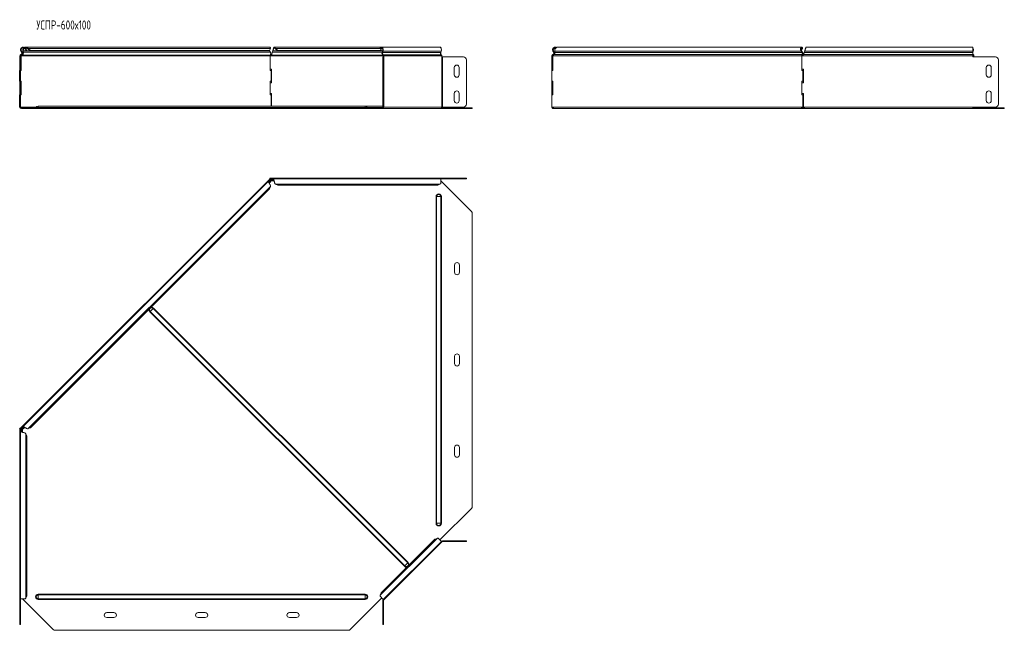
# Model space of a CAD drawing. Header units: millimetres. Extents: x -202 to 1415, y -6882 to 292.
# Tile 1 of 9: x -202 to 1415, y -6882 to -5879. Entities that reach past the tile are written whole.
import ezdxf

# ---------------------------------------------------------------- set-up
doc = ezdxf.new("R2010")
doc.units = ezdxf.units.MM
doc.styles.add('SLDTEXTSTYLE3', font='TXT', dxfattribs={"width": 0.7, "bigfont": 'bigfont'})

msp = doc.modelspace()

# ---------------------------------------------------------------- linework, layer by layer
at = {"color": 7, "linetype": 'Continuous', "lineweight": 0}
for p, q in [((-199.6, -5930.6), (-198.8, -5930.2)), ((-198.4, -5933), (-197.5, -5932.5)), ((208.6, -5930.2), (-195.9, -5930.2)), ((210.1, -5932.5), (-195.6, -5932.5)), ((210.1, -5926.4), (-187.5, -5926.4)), ((393.7, -5932.5), (213.1, -5932.5)), ((394.6, -5930.2), (214, -5930.2)), ((390.5, -5926.4), (218.8, -5926.4)), ((394.6, -5926.9), (391.1, -5926.9)), ((394.3, -5933), (393.7, -5932.5)), ((489.8, -5933), (394.3, -5933)), ((395.2, -5930.6), (394.6, -5930.2)), ((490.7, -5930.6), (395.2, -5930.6)), ((490, -5932.5), (489.9, -5932.5)), ((677.2, -5930.6), (1081.7, -5930.6)), ((677.5, -5933), (1083.2, -5933)), ((1081.5, -5926.9), (1083.3, -5926.9)), ((1086.9, -5933), (1363.7, -5933)), ((1087.7, -5930.6), (1363.7, -5930.6)), ((1363.7, -5930.2), (1363.8, -5930.2)), ((1364.4, -5930.6), (1363.8, -5930.2)), ((-201.2, -5938.1), (-200.2, -5938.1)), ((-200.2, -5945.1), (-201.2, -5945.1)), ((-199.8, -5936.3), (-199.6, -5937.3)), ((209.7, -5938.1), (-199, -5938.1)), ((209.7, -5937.3), (-198.2, -5937.3)), ((395.5, -5938.1), (211, -5938.1)), ((394.7, -5937.3), (211.5, -5937.3)), ((395.8, -5945.1), (394.8, -5945.1)), ((395.4, -5936.6), (395.2, -5937.5)), ((490.8, -5936.6), (395.4, -5936.6)), ((396.3, -5938.3), (395.6, -5938.3)), ((491.7, -5938.3), (396.3, -5938.3)), ((396.3, -6022.5), (396.3, -5940.1)), ((491.7, -6022.5), (491.7, -5940.1)), ((492.8, -6022.5), (492.8, -5940.1)), ((674, -5938.1), (1082.7, -5938.1)), ((675.4, -5936.3), (1083.3, -5936.3)), ((1084.7, -5938.1), (1363.7, -5938.1)), ((1085.3, -5936.3), (1363.7, -5936.3)), ((1363.7, -5937.5), (1364.4, -5937.5)), ((1363.7, -5938.3), (1364.8, -5938.3)), ((1364.6, -5936.6), (1364.4, -5937.5)), ((1365.5, -5938.3), (1364.8, -5938.3)), ((-201.2, -6017.5), (-200.2, -6017.5)), ((-174.1, -6022.5), (-199.8, -6022.5)), ((-198.7, -6025), (-198.7, -6024)), ((-171.2, -6023.4), (-174.6, -6023.4)), ((-171.2, -6023.4), (-171.2, -6021)), ((-171.2, -6024), (-171.2, -6023.4)), ((-171.2, -6023.4), (365.8, -6023.4)), ((-146.8, -6025), (-146.8, -6024)), ((-143.2, -6024), (-143.2, -6025)), ((337.9, -6025), (337.9, -6024)), ((341.4, -6024), (341.4, -6025)), ((365.8, -6023.4), (365.8, -6021)), ((365.8, -6024), (365.8, -6023.4)), ((365.8, -6023.4), (369.3, -6023.4)), ((369.3, -6023.4), (395.4, -6023.4)), ((394.5, -6025), (394.5, -6024)), ((394.8, -6017.5), (395.8, -6017.5)), ((491.7, -6022.5), (396.3, -6022.5)), ((540.2, -6025), (540.2, -6024)), ((673.3, -6022.5), (1083.5, -6022.5)), ((1083, -6023.4), (1086.7, -6023.4)), ((1085.7, -6022.5), (1363.7, -6022.5)), ((1363.9, -6023.4), (1363.7, -6023.4)), ((1414, -6025), (1414, -6024)), ((209.5, -6142.4), (207.7, -6144.2)), ((214.1, -6140.9), (211.5, -6140.9)), ((215.9, -6143.3), (213.1, -6143.3)), ((215.2, -6142), (214, -6142)), ((527.2, -6140.6), (527.2, -6139.6)), ((210.1, -6153.3), (-187.5, -6550.9)), ((208.6, -6144.9), (207.7, -6145.7)), ((210.1, -6145.2), (208.1, -6147.1)), ((488.7, -6149.1), (218.8, -6149.1)), ((483.2, -6169.6), (482.3, -6169.6)), ((482.3, -6169.6), (482.3, -6706.6)), ((490.1, -6169.6), (483.2, -6169.6)), ((483.2, -6169.6), (483.2, -6706.6)), ((490.1, -6169.6), (490.1, -6706.6)), ((491, -6169.6), (490.1, -6169.6)), ((491, -6169.6), (491, -6706.6)), ((12.8, -6358.4), (17.7, -6353.6)), ((17.7, -6353.6), (18.3, -6352.9)), ((17.7, -6353.6), (435.8, -6771.7)), ((18.3, -6352.9), (436.5, -6771.1)), ((12.2, -6359.1), (12.8, -6358.4)), ((12.2, -6359.1), (430.3, -6777.2)), ((12.8, -6358.4), (431, -6776.6)), ((-196.5, -6548.5), (-198.4, -6550.3)), ((-195, -6548.5), (-195.9, -6549.3)), ((-199.8, -6552.3), (-199.8, -6554.9)), ((-198.8, -6554.7), (-198.8, -6555.9)), ((-197.5, -6553.9), (-197.5, -6556.6)), ((-193.7, -6548.9), (-195.6, -6550.8)), ((-191.7, -6559.6), (-191.7, -6829.4)), ((483.2, -6706.6), (482.3, -6706.6)), ((490.1, -6706.6), (483.2, -6706.6)), ((491, -6706.6), (490.1, -6706.6)), ((484.1, -6731.3), (390.5, -6824.9)), ((492.8, -6736.6), (492.8, -6735.6)), ((527.2, -6736.6), (527.2, -6735.6)), ((431, -6776.6), (435.8, -6771.7)), ((435.8, -6771.7), (436.5, -6771.1)), ((430.3, -6777.2), (431, -6776.6)), ((-171.2, -6824), (-171.2, -6823.1)), ((-171.2, -6823.1), (365.8, -6823.1)), ((365.8, -6824), (365.8, -6823.1)), ((-171.2, -6830.9), (-171.2, -6824)), ((-171.2, -6824), (365.8, -6824)), ((-171.2, -6830.9), (365.8, -6830.9)), ((-171.2, -6831.8), (-171.2, -6830.9)), ((-171.2, -6831.8), (365.8, -6831.8)), ((365.8, -6830.9), (365.8, -6824)), ((365.8, -6831.8), (365.8, -6830.9)), ((395.8, -6833.6), (394.8, -6833.6)), ((-201.2, -6867.9), (-200.2, -6867.9)), ((394.8, -6867.9), (395.8, -6867.9))]:
    msp.add_line(p, q, dxfattribs=at)
at = {"color": 7, "linetype": 'Continuous', "lineweight": 15}
for p, q in [((-199.6, -5930.6), (-198.4, -5933)), ((-198.8, -5930.2), (-197.5, -5932.5)), ((-196.5, -5930.6), (-195.9, -5930.2)), ((-196.2, -5933), (-196.5, -5930.6)), ((-196.2, -5933), (-195.6, -5932.5)), ((-195.6, -5932.5), (-195.9, -5930.2)), ((-193.3, -5926), (-192.6, -5925.2)), ((-192.6, -5926.9), (-191.7, -5926.4)), ((-192.6, -5926.9), (-190.8, -5930.1)), ((208.9, -5924), (-191.9, -5924)), ((-191.7, -5926.4), (-190, -5929.7)), ((-190, -5929.7), (-190.8, -5930.1)), ((-189.5, -5926), (-189, -5925.2)), ((-188.1, -5926.9), (-187.5, -5926.4)), ((-188.1, -5926.9), (-184.2, -5930.1)), ((-187.5, -5926.4), (-183.6, -5929.7)), ((-183.6, -5929.7), (-184.2, -5930.1)), ((208.1, -5930.1), (-184.2, -5930.1)), ((208.7, -5929.7), (-183.6, -5929.7)), ((208.1, -5930.1), (208.7, -5929.7)), ((208.4, -5929.9), (208.6, -5930.2)), ((208.6, -5930.2), (210.1, -5932.5)), ((208.7, -5929.7), (210.1, -5926.4)), ((212.7, -5934.1), (212.7, -5934.1)), ((213.1, -5932.5), (214, -5930.2)), ((392.4, -5924), (216.6, -5924)), ((217.5, -5926), (217.5, -5925.2)), ((218.8, -5926.4), (222.5, -5929.7)), ((218.8, -5926.9), (218.8, -5926.4)), ((218.8, -5926.9), (222.5, -5930.1)), ((391.9, -5929.7), (222.5, -5929.7)), ((222.5, -5929.7), (222.5, -5930.1)), ((392.5, -5930.1), (222.5, -5930.1)), ((390.7, -5926), (390.2, -5925.2)), ((391.1, -5926.9), (390.5, -5926.4)), ((391.9, -5929.7), (390.5, -5926.4)), ((392.5, -5930.1), (391.1, -5926.9)), ((392.5, -5930.1), (391.9, -5929.7)), ((487.8, -5924), (392.4, -5924)), ((394.6, -5930.1), (392.5, -5930.1)), ((394.6, -5930.2), (393.7, -5932.5)), ((395.2, -5930.6), (394.3, -5933)), ((490, -5924), (487.8, -5924)), ((489.8, -5933), (490.7, -5930.6)), ((490, -5925.2), (490, -5924)), ((490, -5932.5), (490, -5935.8)), ((490, -5932.5), (490, -5932.5)), ((674.1, -5930.6), (675, -5930.2)), ((675.4, -5933), (674.1, -5930.6)), ((676.3, -5932.5), (675, -5930.2)), ((675.4, -5933), (676.3, -5932.5)), ((677.2, -5930.6), (677.5, -5933)), ((1082.7, -5924), (681.9, -5924)), ((1081.7, -5930.6), (1082.3, -5930.2)), ((1083.2, -5933), (1081.7, -5930.6)), ((1083.3, -5926.9), (1082.1, -5929.7)), ((1082.5, -5929.7), (1082.2, -5929.9)), ((1083.8, -5932.5), (1082.3, -5930.2)), ((1083.9, -5926.4), (1082.5, -5929.7)), ((1083.2, -5933), (1083.8, -5932.5)), ((1083.3, -5926.9), (1083.9, -5926.4)), ((1083.7, -5926), (1084.2, -5925.2)), ((1086.4, -5934.1), (1086.4, -5934.1)), ((1087.7, -5930.2), (1086.9, -5932.5)), ((1087.7, -5930.6), (1086.9, -5933)), ((1086.9, -5933), (1086.9, -5932.5)), ((1087.7, -5930.6), (1087.7, -5930.2)), ((1363.7, -5924), (1090.3, -5924)), ((1363.7, -5930.6), (1363.7, -5924)), ((1363.8, -5930.2), (1363.7, -5930.3)), ((1363.7, -5930.6), (1363.7, -5933)), ((1364.4, -5930.6), (1363.7, -5932.5)), ((1363.7, -5936.3), (1363.7, -5933)), ((-201.2, -5938.1), (-201.2, -5940.1)), ((-201.2, -5940.1), (-200.2, -5940.1)), ((-201.2, -5945.1), (-201.2, -5940.1)), ((-201.2, -6017.5), (-201.2, -5945.1)), ((-200.2, -5938.1), (-200.2, -5940.1)), ((-200.2, -5940.1), (-200.2, -5945.1)), ((-200.2, -6017.5), (-200.2, -5945.1)), ((-199, -5938.1), (-199.7, -5938.1)), ((-199.7, -5962.5), (-199.7, -5938.1)), ((-199, -5962.5), (-199, -5938.1)), ((-198.2, -5937.3), (-198.3, -5936.6)), ((209.7, -5938.1), (209.7, -5962.5)), ((211, -5938.1), (209.7, -5938.1)), ((211.5, -5937.3), (211.5, -5936.3)), ((394.8, -5940.1), (395.8, -5940.1)), ((394.8, -5945.1), (394.8, -5940.1)), ((394.8, -5945.1), (394.8, -6017.5)), ((395.6, -5938.3), (395.6, -5940.1)), ((395.8, -5940.1), (395.8, -5945.1)), ((396.3, -5940.1), (395.8, -5940.1)), ((395.8, -5945.1), (395.8, -6017.5)), ((396.3, -5938.3), (396.3, -5940.1)), ((491.7, -5940.1), (491.7, -5938.3)), ((492.8, -5940.1), (491.7, -5940.1)), ((492.8, -5940.1), (527.2, -5940.1)), ((532.2, -5945.1), (532.2, -6017.5)), ((532.2, -5945.1), (532.2, -6017.5)), ((672.6, -5938.1), (673.6, -5938.1)), ((672.6, -5938.1), (672.6, -5960)), ((673.6, -5938.1), (673.6, -5960)), ((674.2, -5937.3), (673.9, -5936.3)), ((674, -5938.1), (674, -5962.5)), ((1082.7, -5962.5), (1082.7, -5938.1)), ((1083.4, -5938.1), (1082.7, -5938.1)), ((1083, -5960), (1083, -5938.1)), ((1083, -5938.1), (1084.7, -5938.1)), ((1083.5, -5937.3), (1083.3, -5936.3)), ((1363.7, -5938.1), (1363.7, -5936.3)), ((1363.7, -5938.1), (1363.7, -5940.1)), ((1400.9, -5940.1), (1363.7, -5940.1)), ((1364.8, -5938.3), (1364.8, -5940.1)), ((1365.5, -5938.3), (1365.5, -5940.1)), ((1405.9, -6017.5), (1405.9, -5945.1)), ((-201.6, -5962.5), (-201.6, -5980)), ((-201.6, -5962.5), (-201.2, -5962.5)), ((-200.2, -5962.5), (-199, -5962.5)), ((212, -5960), (209.7, -5960)), ((209.7, -5962.5), (211.5, -5962.5)), ((211.5, -5980), (211.5, -5962.5)), ((212, -5982.5), (212, -5960)), ((512.2, -5969.5), (512.2, -5957.5)), ((520.2, -5957.5), (520.2, -5969.5)), ((672.2, -5980), (672.2, -5962.5)), ((674, -5962.5), (672.2, -5962.5)), ((672.6, -5960), (673.6, -5960)), ((672.6, -5962.5), (672.6, -5960)), ((673.6, -5962.5), (673.6, -5960)), ((1084.6, -5962.5), (1082.7, -5962.5)), ((1083, -5960), (1085.7, -5960)), ((1083.4, -5962.5), (1083.4, -5960)), ((1084.6, -5962.5), (1084.6, -5980)), ((1084.6, -5962.5), (1085.3, -5962.5)), ((1085.3, -5962.5), (1085.3, -5980)), ((1085.7, -5960), (1085.7, -5982.5)), ((1385.9, -5969.5), (1385.9, -5957.5)), ((1393.9, -5957.5), (1393.9, -5969.5)), ((-201.6, -5980), (-201.2, -5980)), ((-199, -5980), (-200.2, -5980)), ((-199.7, -6002.5), (-199.7, -5980)), ((-199, -6002.5), (-199, -5980)), ((211.5, -5980), (209.7, -5980)), ((209.7, -5980), (209.7, -6002.5)), ((209.7, -5982.5), (212, -5982.5)), ((672.2, -5980), (674, -5980)), ((672.6, -5982.5), (672.6, -5980)), ((672.6, -5982.5), (673.6, -5982.5)), ((672.6, -5982.5), (672.6, -6000)), ((673.6, -5982.5), (673.6, -5980)), ((673.6, -5982.5), (673.6, -6000)), ((674, -5980), (674, -6002.5)), ((1082.7, -5980), (1084.6, -5980)), ((1082.7, -6002.5), (1082.7, -5980)), ((1083, -6000), (1083, -5982.5)), ((1085.7, -5982.5), (1083, -5982.5)), ((1083.4, -5982.5), (1083.4, -5980)), ((1084.6, -5980), (1085.3, -5980)), ((-201.6, -6002.5), (-201.6, -6022.5)), ((-201.6, -6002.5), (-201.2, -6002.5)), ((-200.2, -6002.5), (-199, -6002.5)), ((212, -6000), (209.7, -6000)), ((209.7, -6002.5), (211.5, -6002.5)), ((211.5, -6021), (211.5, -6002.5)), ((212, -6021), (212, -6000)), ((512.2, -6012), (512.2, -6000)), ((520.2, -6000), (520.2, -6012)), ((672.2, -6022.5), (672.2, -6002.5)), ((674, -6002.5), (672.2, -6002.5)), ((672.6, -6000), (673.6, -6000)), ((672.6, -6002.5), (672.6, -6000)), ((673.6, -6002.5), (673.6, -6000)), ((1084.6, -6002.5), (1082.7, -6002.5)), ((1083, -6000), (1085.7, -6000)), ((1083.4, -6002.5), (1083.4, -6000)), ((1084.6, -6002.5), (1084.6, -6022.5)), ((1084.6, -6002.5), (1085.3, -6002.5)), ((1085.3, -6002.5), (1085.3, -6022.5)), ((1085.7, -6000), (1085.7, -6022.5)), ((1385.9, -6012), (1385.9, -6000)), ((1393.9, -6000), (1393.9, -6012)), ((-201.6, -6022.5), (-201.2, -6022.5)), ((-201.2, -6022.5), (-201.2, -6017.5)), ((-200.2, -6022.5), (-201.2, -6022.5)), ((-200.2, -6017.5), (-200.2, -6022.5)), ((-200.2, -6022.5), (-200.1, -6022.5)), ((-197, -6024), (-198.7, -6024)), ((-197, -6025), (-198.7, -6025)), ((-197, -6024), (-197, -6025)), ((-146.8, -6024), (-197, -6024)), ((-146.8, -6025), (-197, -6025)), ((365.8, -6021), (-171.2, -6021)), ((-146.8, -6024), (-143.2, -6024)), ((-143.2, -6025), (-146.8, -6025)), ((-143.2, -6024), (337.9, -6024)), ((-143.2, -6025), (337.9, -6025)), ((337.9, -6024), (341.4, -6024)), ((341.4, -6025), (337.9, -6025)), ((393.1, -6024), (341.4, -6024)), ((393.1, -6025), (341.4, -6025)), ((394.8, -6021), (365.8, -6021)), ((393.1, -6024), (393.1, -6025)), ((394.5, -6024), (393.1, -6024)), ((394.5, -6025), (393.1, -6025)), ((394.5, -6025), (490, -6025)), ((394.8, -6022.5), (394.8, -6017.5)), ((395.8, -6022.5), (394.8, -6022.5)), ((395.8, -6017.5), (395.8, -6022.5)), ((395.8, -6022.5), (396.3, -6022.5)), ((540.2, -6025), (490, -6025)), ((540.2, -6024), (491.4, -6024)), ((491.7, -6022.5), (492.8, -6022.5)), ((527.2, -6022.5), (492.8, -6022.5)), ((540.2, -6024), (541.7, -6024)), ((541.7, -6025), (540.2, -6025)), ((541.7, -6024), (541.7, -6025)), ((673, -6022.5), (672.2, -6022.5)), ((673.6, -6022.6), (672.6, -6022.7)), ((675.1, -6025), (675.1, -6024)), ((676.6, -6025), (675.1, -6025)), ((676.6, -6025), (1083.7, -6025)), ((1084.2, -6022.5), (1083.5, -6022.5)), ((1083.7, -6024), (1083.7, -6025)), ((1087.2, -6024), (1083.7, -6024)), ((1087.4, -6025), (1083.7, -6025)), ((1084.6, -6022.5), (1083.8, -6022.5)), ((1084.6, -6022.5), (1085.3, -6022.5)), ((1085.7, -6021), (1085.3, -6021)), ((1085.7, -6022.5), (1085.7, -6022.7)), ((1087.4, -6025), (1087.4, -6024.5)), ((1087.4, -6025), (1363.7, -6025)), ((1363.7, -6022.5), (1400.9, -6022.5)), ((1363.7, -6025), (1363.7, -6022.5)), ((1363.9, -6023.4), (1363.7, -6023)), ((1414, -6024), (1363.7, -6024)), ((1414, -6025), (1363.7, -6025)), ((1414, -6024), (1415.4, -6024)), ((1415.4, -6025), (1414, -6025)), ((1415.4, -6024), (1415.4, -6025)), ((209, -6141), (-199.7, -6549.7)), ((207.1, -6144.3), (-196.5, -6547.9)), ((207.9, -6144.2), (208.6, -6144.9)), ((207.9, -6144.2), (209.4, -6144.5)), ((209, -6141), (209.4, -6140.6)), ((209, -6141), (209.7, -6141.8)), ((209.3, -6139.6), (209.3, -6140.6)), ((211, -6139.6), (209.3, -6139.6)), ((211, -6140.6), (209.3, -6140.6)), ((209.4, -6144.5), (210.1, -6145.2)), ((209.5, -6142.4), (209.7, -6142.6)), ((209.7, -6141.8), (210.8, -6140.6)), ((210.4, -6139.6), (210.8, -6139.2)), ((210.8, -6139.2), (211.2, -6139.6)), ((211, -6139.6), (211, -6140.6)), ((490, -6139.6), (211, -6139.6)), ((211.5, -6141.2), (211.5, -6140.9)), ((212.7, -6143.7), (216, -6143.7)), ((213.1, -6142.4), (214, -6141.1)), ((213.1, -6143.3), (214, -6142)), ((213.1, -6142.4), (213.1, -6143.3)), ((214, -6141.1), (214, -6142)), ((490, -6140.6), (214.6, -6140.6)), ((490, -6140.6), (490, -6139.6)), ((490, -6139.6), (527.2, -6139.6)), ((490, -6148.2), (490, -6140.6)), ((490, -6140.6), (527.2, -6140.6)), ((490, -6143.8), (540.2, -6194)), ((527.2, -6139.6), (532.2, -6139.6)), ((532.2, -6140.6), (527.2, -6140.6)), ((532.2, -6139.6), (532.2, -6140.6)), ((208.7, -6157.1), (-183.6, -6549.5)), ((208.3, -6147.5), (210.6, -6145.1)), ((208.6, -6144.9), (210.1, -6145.2)), ((208.7, -6157.1), (210.1, -6153.3)), ((218.8, -6149.1), (222.5, -6150.8)), ((485, -6150.8), (222.5, -6150.8)), ((485, -6150.8), (488.7, -6149.1)), ((541.7, -6678.7), (541.7, -6197.5)), ((512.7, -6294.1), (512.7, -6282.1)), ((520.7, -6282.1), (520.7, -6294.1)), ((512.7, -6444.1), (512.7, -6432.1)), ((520.7, -6432.1), (520.7, -6444.1)), ((-196.5, -6548.7), (-195.9, -6549.3)), ((-196.2, -6550.2), (-196.5, -6548.7)), ((-201.6, -6551.6), (-201.2, -6551.2)), ((-201.6, -6551.6), (-201.2, -6552)), ((-201.2, -6550), (-201.2, -6551.7)), ((-201.2, -6550), (-200.2, -6550)), ((-201.2, -6551.7), (-201.2, -6830.7)), ((-201.2, -6551.7), (-200.2, -6551.7)), ((-200.2, -6550.2), (-199.7, -6549.7)), ((-200.2, -6550), (-200.2, -6551.7)), ((-200.2, -6551.6), (-199, -6550.4)), ((-200.2, -6555.3), (-200.2, -6830.7)), ((-199.8, -6552.3), (-199.6, -6552.3)), ((-199, -6550.4), (-199.7, -6549.7)), ((-199.6, -6554.7), (-198.4, -6553.9)), ((-199.6, -6554.7), (-198.8, -6554.7)), ((-198.8, -6554.7), (-197.5, -6553.9)), ((-198.2, -6550.5), (-198.4, -6550.3)), ((-198.4, -6553.9), (-197.5, -6553.9)), ((-197.1, -6556.8), (-197.1, -6553.4)), ((-196.2, -6550.2), (-195.6, -6550.8)), ((-195.6, -6550.8), (-195.9, -6549.3)), ((-195.6, -6551.4), (-193.3, -6549)), ((-191.8, -6549.7), (-191.8, -6549.7)), ((-190, -6563.3), (-191.7, -6559.6)), ((-190, -6563.3), (-190, -6825.7)), ((-187.5, -6550.9), (-183.6, -6549.5)), ((512.7, -6594.1), (512.7, -6582.1)), ((520.7, -6582.1), (520.7, -6594.1)), ((540.2, -6682.2), (488.6, -6733.9)), ((480.3, -6732.6), (391.9, -6821)), ((395.6, -6831.8), (491, -6736.3)), ((491.7, -6737), (396.3, -6832.5)), ((484.1, -6731.3), (480.3, -6732.6)), ((491, -6736.3), (485.7, -6731)), ((491.7, -6737), (491, -6736.3)), ((492.8, -6735.6), (527.2, -6735.6)), ((492.8, -6736.6), (527.2, -6736.6)), ((527.2, -6735.6), (532.2, -6735.6)), ((532.2, -6736.6), (527.2, -6736.6)), ((532.2, -6735.6), (532.2, -6736.6)), ((391.9, -6821), (390.5, -6824.9)), ((-201.2, -6830.7), (-200.2, -6830.7)), ((-201.2, -6867.9), (-201.2, -6830.7)), ((-200.2, -6830.7), (-192.6, -6830.7)), ((-200.2, -6867.9), (-200.2, -6830.7)), ((-146.8, -6881), (-197, -6830.7)), ((-191.7, -6829.4), (-190, -6825.7)), ((393.1, -6829.3), (341.4, -6881)), ((390.2, -6826.4), (395.6, -6831.8)), ((394.8, -6833.6), (394.8, -6867.9)), ((395.6, -6831.8), (396.3, -6832.5)), ((395.8, -6833.6), (395.8, -6867.9)), ((-58.7, -6853.4), (-46.7, -6853.4)), ((91.3, -6853.4), (103.3, -6853.4)), ((241.3, -6853.4), (253.3, -6853.4)), ((-201.2, -6872.9), (-201.2, -6867.9)), ((-200.2, -6867.9), (-200.2, -6872.9)), ((-46.7, -6861.4), (-58.7, -6861.4)), ((103.3, -6861.4), (91.3, -6861.4)), ((253.3, -6861.4), (241.3, -6861.4)), ((394.8, -6872.9), (394.8, -6867.9)), ((395.8, -6867.9), (395.8, -6872.9)), ((-200.2, -6872.9), (-201.2, -6872.9)), ((-143.2, -6882.4), (337.9, -6882.4)), ((395.8, -6872.9), (394.8, -6872.9))]:
    msp.add_line(p, q, dxfattribs=at)
at = {"color": 7, "linetype": 'Continuous', "lineweight": 15, "flags": 128}
for points in [[(390.2, -5925.2), (390.9, -5924.5), (391.8, -5924.1), (392.7, -5924), (393.5, -5924.3), (394.3, -5924.9), (394.9, -5925.8), (395.4, -5926.9), (395.6, -5928.2), (395.5, -5929.4), (395.2, -5930.6)], [(390.7, -5926), (391.4, -5925.3), (392.3, -5925), (393.1, -5925.2), (393.9, -5925.7), (394.5, -5926.6), (394.8, -5927.8), (394.8, -5929), (394.6, -5930.2)], [(490.7, -5930.6), (491, -5929.4), (491, -5928.2), (490.8, -5926.9), (490.4, -5925.8), (489.8, -5924.9), (489, -5924.3), (488.1, -5924), (487.8, -5924)], [(1363.7, -5937.1), (1363.9, -5937.3), (1364.4, -5937.5)]]:
    msp.add_lwpolyline(points, dxfattribs=at)
at = {"color": 7, "linetype": 'Continuous', "lineweight": 15}
for centre, radius, start, end in [((-195.7, -5928.5), 4.5, 46.6936, 208.0725), ((-200.4, -5934.1), 2.3, 284.5412, 28.0725), ((-200.4, -5934.1), 3.3, 284.5412, 28.0725), ((-195.7, -5928.5), 3.5, 46.6936, 208.0725), ((397.3, -5934.2), 4, 155.8096, 237.3301), ((396.9, -5934.2), 2.86, 155.8096, 237.3301), ((492.4, -5934.2), 2.86, 155.8096, 237.3301), ((1359, -5928.5), 5.82, 338.8624, 35.4359), ((1359.3, -5928.5), 4.77, 339.8236, 22.2486), ((-199.4, -5938.1), 1.8, 104.5412, 180), ((-199.4, -5938.1), 0.8, 104.5412, 180), ((394.8, -5938.3), 0.811, 355.5071, 60.3471), ((394.5, -5938.2), 1.82, 355.5071, 60.3471), ((489.9, -5938.2), 1.82, 355.5071, 60.3471), ((527.2, -5945.1), 5, 0, 90), ((1365.4, -5934.9), 1.88, 209.5018, 245.4147), ((1364, -5938.3), 0.811, 355.5071, 60.3471), ((1363.7, -5938.2), 1.82, 355.5071, 60.3471), ((1400.9, -5945.1), 5, 0, 90), ((516.2, -5957.5), 4, 0, 180), ((1389.9, -5957.5), 4, 0, 180), ((516.2, -5969.5), 4, 180, 0), ((1389.9, -5969.5), 4, 180, 0), ((516.2, -6000), 4, 0, 180), ((1389.9, -6000), 4, 0, 180), ((516.2, -6012), 4, 180, 0), ((1389.9, -6012), 4, 180, 0), ((-198.7, -6022.5), 2.5, 180, 270), ((-198.7, -6022.5), 1.5, 180, 270), ((-199.9, -6023.8), 1.25, 82.9846, 97.0154), ((-175.5, -6023), 1, 270, 338.9773), ((-171.2, -6024.7), 3.68, 90, 158.9773), ((365.8, -6024.7), 3.68, 21.0227, 90), ((370.2, -6023), 1, 201.0227, 270), ((394.1, -6022.8), 2.23, 281.4218, 8.0495), ((394.2, -6022.7), 1.34, 281.4218, 8.0495), ((489.5, -6022.8), 2.23, 281.4218, 8.0495), ((527.2, -6017.5), 5, 270, 0), ((527.2, -6017.5), 5, 270, 0), ((675.1, -6022.5), 2.5, 180, 183.3405), ((673.1, -6023.8), 1.25, 82.9846, 97.0154), ((1083.6, -6023.8), 1.25, 82.9846, 97.0154), ((1364.8, -6023), 1, 201.0227, 270), ((1363.2, -6022.6), 1.64, 311.2413, 3.0288), ((1362.3, -6022.6), 3.19, 332.7541, 0.7206), ((1400.9, -6017.5), 5, 270, 0), ((211.2, -6141.4), 2.5, 250.2496, 300.9975), ((536.7, -6197.5), 5, 0, 45), ((516.7, -6282.1), 4, 0, 180), ((516.7, -6294.1), 4, 180, 0), ((516.7, -6432.1), 4, 0, 180), ((516.7, -6444.1), 4, 180, 0), ((-199.3, -6551.9), 2.5, 327.1621, 18.8567), ((516.7, -6582.1), 4, 0, 180), ((516.7, -6594.1), 4, 180, 0), ((536.7, -6678.7), 5, 315, 0), ((492.8, -6738.1), 2.5, 90, 135), ((492.8, -6738.1), 1.5, 90, 135), ((397.3, -6833.6), 2.5, 135, 180), ((397.3, -6833.6), 1.5, 135, 180), ((-58.7, -6857.4), 4, 90, 270), ((-46.7, -6857.4), 4, 270, 90), ((91.3, -6857.4), 4, 90, 270), ((103.3, -6857.4), 4, 270, 90), ((241.3, -6857.4), 4, 90, 270), ((253.3, -6857.4), 4, 270, 90), ((-143.2, -6877.4), 5, 225, 270), ((337.9, -6877.4), 5, 270, 315)]:
    msp.add_arc(centre, radius, start, end, dxfattribs=at)
at = {"color": 7, "linetype": 'Continuous', "lineweight": 0}
for centre, radius, start, end in [((486.7, -6169.6), 4.37, 0, 180), ((486.7, -6169.6), 3.43, 0, 180), ((15.2, -6356), 3.43, 45, 225), ((15.2, -6356), 4.37, 45, 105.1855), ((15.2, -6356), 4.37, 164.8145, 225), ((486.7, -6706.6), 4.37, 180, 0), ((486.7, -6706.6), 3.43, 180, 0), ((433.4, -6774.2), 3.43, 225, 45), ((433.4, -6774.2), 4.37, 344.8145, 45), ((433.4, -6774.2), 4.37, 225, 285.1855), ((-171.2, -6827.4), 4.37, 90, 270), ((365.8, -6827.4), 4.37, 270, 90), ((-171.2, -6827.4), 3.43, 90, 270), ((365.8, -6827.4), 3.43, 270, 90)]:
    msp.add_arc(centre, radius, start, end, dxfattribs=at)
at = {"color": 7, "linetype": 'Continuous', "lineweight": 15}
for points, knots in [([(-198.2, -5937.3), (-197.8, -5937.2), (-197.4, -5936.9), (-196.6, -5936.3), (-196.3, -5935.9), (-195.9, -5935), (-195.7, -5934.5), (-195.5, -5933.5), (-195.5, -5933), (-195.6, -5932.5)], [0, 0, 0, 0, 0.25, 0.25, 0.5, 0.5, 0.75, 0.75, 1, 1, 1, 1]), ([(-197.9, -5936.1), (-197.7, -5936), (-197.4, -5935.9), (-197, -5935.5), (-196.7, -5935), (-196.5, -5934.5), (-196.3, -5934), (-196.2, -5933.5), (-196.2, -5933.2), (-196.2, -5933)], [0, 0, 0, 0, 0.1334665, 0.2778887, 0.422311, 0.5667332, 0.7111555, 0.8555777, 1, 1, 1, 1]), ([(-196.5, -5930.6), (-196.6, -5930.1), (-196.6, -5929.2), (-196.2, -5927.5), (-195.6, -5926.1), (-194.9, -5925.5), (-194.6, -5925.2)], [0, 0, 0, 0, 0.2647825, 0.5295649, 0.7943474, 1, 1, 1, 1]), ([(-195.9, -5930.2), (-195.9, -5929.8), (-195.9, -5929), (-195.6, -5927.7), (-194.9, -5926.6), (-194.3, -5925.9), (-193.8, -5925.7), (-193.8, -5925.6)], [0, 0, 0, 0, 0.240268, 0.480537, 0.720805, 0.961074, 1, 1, 1, 1]), ([(-193.7, -5924.6), (-193.5, -5924.4), (-192.9, -5924), (-191.7, -5923.9), (-190.2, -5924.3), (-189.4, -5924.9), (-189, -5925.2)], [0, 0, 0, 0, 0.134412, 0.422942, 0.711471, 1, 1, 1, 1]), ([(-192.6, -5925.1), (-192.3, -5925.1), (-191.6, -5924.9), (-190.5, -5925.2), (-189.8, -5925.7), (-189.5, -5926)], [0, 0, 0, 0, 0.268419, 0.634209, 1, 1, 1, 1]), ([(210.4, -5925.2), (210.2, -5924.9), (209.8, -5924.3), (209.3, -5924), (209, -5924), (208.9, -5924)], [0, 0, 0, 0, 0.466005, 0.932009, 1, 1, 1, 1]), ([(210.1, -5932.5), (210.3, -5933), (210.5, -5933.5), (210.7, -5934.5), (210.8, -5935), (210.7, -5935.9), (210.5, -5936.3), (210.2, -5936.9), (210, -5937.2), (209.7, -5937.3)], [0, 0, 0, 0, 0.25, 0.25, 0.5, 0.5, 0.75, 0.75, 1, 1, 1, 1]), ([(211.5, -5937.3), (211.6, -5937.2), (211.8, -5936.9), (212, -5936.3), (212.2, -5935.9), (212.4, -5935), (212.6, -5934.5), (212.8, -5933.5), (213, -5933), (213.1, -5932.5)], [0, 0, 0, 0, 0.25, 0.25, 0.5, 0.5, 0.75, 0.75, 1, 1, 1, 1]), ([(211.5, -5936.3), (211.6, -5936.3), (211.7, -5936.2), (211.9, -5935.9), (212.1, -5935.5), (212.3, -5935), (212.5, -5934.5), (212.6, -5934.2), (212.7, -5934.1)], [0, 0, 0, 0, 0.169762, 0.339524, 0.509287, 0.679049, 0.848811, 1, 1, 1, 1]), ([(214, -5930.2), (214.1, -5929.8), (214.3, -5929.4), (214.6, -5928.6), (214.7, -5928.2), (215, -5927.4), (215.1, -5927), (215.4, -5926.3), (215.6, -5926), (215.9, -5925.5), (216, -5925.3), (216.3, -5925), (216.5, -5925), (216.8, -5925), (216.9, -5925.1), (217.2, -5925.5), (217.4, -5925.7), (217.5, -5926)], [0, 0, 0, 0, 0.125, 0.125, 0.25, 0.25, 0.375, 0.375, 0.5, 0.5, 0.625, 0.625, 0.75, 0.75, 0.875, 0.875, 1, 1, 1, 1]), ([(214.6, -5928.6), (214.7, -5928.2), (214.9, -5927.4), (215.3, -5926), (215.7, -5924.9), (216.2, -5924.1), (216.6, -5923.9), (217.1, -5924.3), (217.4, -5924.9), (217.5, -5925.2)], [0, 0, 0, 0, 0.098353, 0.248628, 0.398902, 0.549177, 0.699451, 0.849726, 1, 1, 1, 1]), ([(674.1, -5930.6), (673.9, -5930.1), (673.5, -5929.2), (673.6, -5927.5), (674.2, -5926), (675.3, -5924.9), (676.7, -5924.1), (678.3, -5924), (679.5, -5924.1), (680, -5924.5), (680.1, -5924.5)], [0, 0, 0, 0, 0.139254, 0.278508, 0.417762, 0.557016, 0.69627, 0.835524, 0.974778, 1, 1, 1, 1]), ([(673.9, -5936.3), (674.3, -5936.2), (674.6, -5936.1), (675.1, -5935.6), (675.3, -5935.3), (675.6, -5934.7), (675.7, -5934.4), (675.7, -5933.7), (675.6, -5933.3), (675.4, -5933)], [0, 0, 0, 0, 0.25, 0.25, 0.5, 0.5, 0.75, 0.75, 1, 1, 1, 1]), ([(675, -5930.2), (674.9, -5929.8), (674.5, -5929), (674.6, -5927.8), (675.1, -5926.6), (675.9, -5925.7), (677, -5925.1), (678.2, -5924.9), (678.8, -5925.1), (679.1, -5925.2)], [0, 0, 0, 0, 0.149172, 0.298344, 0.447516, 0.596688, 0.74586, 0.895032, 1, 1, 1, 1]), ([(677.5, -5933), (677.6, -5933.3), (677.5, -5933.7), (677.4, -5934.4), (677.2, -5934.7), (676.8, -5935.3), (676.6, -5935.6), (676, -5936.1), (675.7, -5936.2), (675.4, -5936.3)], [0, 0, 0, 0, 0.25, 0.25, 0.5, 0.5, 0.75, 0.75, 1, 1, 1, 1]), ([(676, -5936), (676.2, -5935.8), (676.4, -5935.4), (676.6, -5934.7), (676.7, -5934), (676.6, -5933.2), (676.4, -5932.8), (676.3, -5932.5)], [0, 0, 0, 0, 0.1889888, 0.3917416, 0.5944944, 0.7972472, 1, 1, 1, 1]), ([(681.9, -5924), (681.5, -5924.1), (680.6, -5924.1), (679.3, -5924.9), (678.2, -5926), (677.5, -5927.5), (677.1, -5929.2), (677.2, -5930.1), (677.2, -5930.6)], [0, 0, 0, 0, 0.145898, 0.316718, 0.487539, 0.658359, 0.82918, 1, 1, 1, 1]), ([(1081.7, -5930.6), (1081.4, -5930.2), (1081.2, -5929.7), (1080.9, -5928.6), (1080.8, -5928.1), (1080.7, -5927), (1080.8, -5926.5), (1081, -5925.7), (1081.1, -5925.3), (1081.5, -5924.6), (1081.7, -5924.4), (1082.3, -5924.1), (1082.5, -5924), (1083.1, -5924), (1083.3, -5924.2), (1083.8, -5924.6), (1084, -5924.9), (1084.2, -5925.2)], [0, 0, 0, 0, 0.125, 0.125, 0.25, 0.25, 0.375, 0.375, 0.5, 0.5, 0.625, 0.625, 0.75, 0.75, 0.875, 0.875, 1, 1, 1, 1]), ([(1082.3, -5930.2), (1082.1, -5929.8), (1081.9, -5929.4), (1081.6, -5928.6), (1081.5, -5928.2), (1081.4, -5927.4), (1081.4, -5927), (1081.5, -5926.3), (1081.6, -5926), (1081.9, -5925.5), (1082, -5925.3), (1082.4, -5925), (1082.6, -5925), (1082.9, -5925), (1083.1, -5925.1), (1083.4, -5925.5), (1083.6, -5925.7), (1083.7, -5926)], [0, 0, 0, 0, 0.125, 0.125, 0.25, 0.25, 0.375, 0.375, 0.5, 0.5, 0.625, 0.625, 0.75, 0.75, 0.875, 0.875, 1, 1, 1, 1]), ([(1083.3, -5936.3), (1083.4, -5936.2), (1083.6, -5936.1), (1083.8, -5935.6), (1083.8, -5935.3), (1083.8, -5934.7), (1083.8, -5934.4), (1083.6, -5933.7), (1083.4, -5933.3), (1083.2, -5933)], [0, 0, 0, 0, 0.25, 0.25, 0.5, 0.5, 0.75, 0.75, 1, 1, 1, 1]), ([(1083.5, -5937.3), (1083.7, -5937.2), (1084, -5936.9), (1084.3, -5936.3), (1084.4, -5935.9), (1084.5, -5935), (1084.5, -5934.5), (1084.3, -5933.5), (1084.1, -5933), (1083.8, -5932.5)], [0, 0, 0, 0, 0.25, 0.25, 0.5, 0.5, 0.75, 0.75, 1, 1, 1, 1]), ([(1086.9, -5933), (1086.7, -5933.3), (1086.6, -5933.7), (1086.3, -5934.4), (1086.2, -5934.7), (1085.9, -5935.3), (1085.8, -5935.6), (1085.5, -5936.1), (1085.4, -5936.2), (1085.3, -5936.3)], [0, 0, 0, 0, 0.25, 0.25, 0.5, 0.5, 0.75, 0.75, 1, 1, 1, 1]), ([(1086.9, -5932.5), (1086.8, -5932.8), (1086.7, -5933.2), (1086.5, -5933.8), (1086.5, -5934), (1086.4, -5934.1)], [0, 0, 0, 0, 0.4711333, 0.9422666, 1, 1, 1, 1]), ([(1090.3, -5924), (1090.2, -5924.1), (1089.9, -5924.1), (1089.5, -5924.9), (1089.1, -5926), (1088.6, -5927.5), (1088.2, -5929.2), (1087.9, -5930.1), (1087.7, -5930.6)], [0, 0, 0, 0, 0.145898, 0.316718, 0.487539, 0.658359, 0.82918, 1, 1, 1, 1]), ([(1088.4, -5928.3), (1088.3, -5928.5), (1088.1, -5929.2), (1087.9, -5929.8), (1087.7, -5930.2)], [0, 0, 0, 0, 0.372948, 1, 1, 1, 1]), ([(-199.7, -5938.1), (-199.7, -5937.9), (-199.6, -5937.6), (-199.4, -5937.3), (-199.4, -5937.2)], [0, 0, 0, 0, 0.6539585, 1, 1, 1, 1]), ([(-199, -5938.1), (-198.9, -5937.9), (-198.8, -5937.7), (-198.6, -5937.4), (-198.4, -5937.3), (-198.2, -5937.3)], [0, 0, 0, 0, 0.5, 0.5, 1, 1, 1, 1]), ([(209.7, -5937.3), (209.7, -5937.3), (209.6, -5937.4), (209.6, -5937.7), (209.6, -5937.9), (209.7, -5938.1)], [0, 0, 0, 0, 0.5, 0.5, 1, 1, 1, 1]), ([(211, -5938.1), (211.1, -5937.7), (211.2, -5937.3), (211.3, -5936.7), (211.4, -5936.4), (211.5, -5936.3)], [0, 0, 0, 0, 0.5, 0.5, 1, 1, 1, 1]), ([(211, -5938.1), (211.1, -5937.9), (211.2, -5937.7), (211.3, -5937.4), (211.4, -5937.3), (211.5, -5937.3)], [0, 0, 0, 0, 0.5, 0.5, 1, 1, 1, 1]), ([(672.6, -5938.1), (672.6, -5937.7), (672.7, -5937.3), (673.2, -5936.7), (673.6, -5936.4), (673.9, -5936.3)], [0, 0, 0, 0, 0.5, 0.5, 1, 1, 1, 1]), ([(673.6, -5938.1), (673.6, -5937.9), (673.7, -5937.7), (673.9, -5937.4), (674, -5937.3), (674.2, -5937.3)], [0, 0, 0, 0, 0.5, 0.5, 1, 1, 1, 1]), ([(675.4, -5936.3), (675, -5936.4), (674.7, -5936.7), (674.3, -5937.3), (674.1, -5937.7), (674, -5938.1)], [0, 0, 0, 0, 0.5, 0.5, 1, 1, 1, 1]), ([(1082.7, -5938.1), (1082.7, -5937.7), (1082.7, -5937.3), (1082.9, -5936.7), (1083.1, -5936.4), (1083.3, -5936.3)], [0, 0, 0, 0, 0.5, 0.5, 1, 1, 1, 1]), ([(1083.4, -5938.1), (1083.4, -5937.9), (1083.4, -5937.7), (1083.4, -5937.4), (1083.4, -5937.3), (1083.5, -5937.3)], [0, 0, 0, 0, 0.5, 0.5, 1, 1, 1, 1]), ([(1085.3, -5936.3), (1085.2, -5936.4), (1085.1, -5936.7), (1084.9, -5937.3), (1084.8, -5937.7), (1084.7, -5938.1)], [0, 0, 0, 0, 0.5, 0.5, 1, 1, 1, 1]), ([(-198.7, -6024.1), (-198.7, -6024), (-198.9, -6023.8), (-199.2, -6023.4), (-199.6, -6023), (-200, -6022.7), (-200.2, -6022.6), (-200.2, -6022.6)], [0, 0, 0, 0, 0.093741, 0.374933, 0.634861, 0.888812, 1, 1, 1, 1]), ([(-197.1, -6024), (-197.2, -6024), (-197.3, -6024), (-197.5, -6023.9), (-197.6, -6023.9), (-197.8, -6023.7), (-197.9, -6023.7), (-198, -6023.5), (-198.1, -6023.5), (-198.1, -6023.4), (-198.1, -6023.4), (-198.2, -6023.4), (-198.2, -6023.4), (-198.2, -6023.4), (-198.2, -6023.4), (-198.2, -6023.4), (-198.2, -6023.4), (-198.2, -6023.3), (-198.2, -6023.3), (-198.2, -6023.3), (-198.2, -6023.3), (-198.4, -6023.2), (-198.5, -6023.1), (-198.7, -6023), (-198.8, -6022.9), (-199.1, -6022.7), (-199.2, -6022.7), (-199.5, -6022.6), (-199.6, -6022.5), (-199.8, -6022.5)], [0, 0, 0, 0, 0.125, 0.125, 0.25, 0.25, 0.375, 0.375, 0.4375, 0.4375, 0.46875, 0.46875, 0.484375, 0.484375, 0.492188, 0.492188, 0.496094, 0.496094, 0.498047, 0.498047, 0.5, 0.5, 0.625, 0.625, 0.75, 0.75, 0.875, 0.875, 1, 1, 1, 1]), ([(675.1, -6025), (675, -6025), (674.9, -6025), (674.8, -6025), (674.6, -6025), (674.5, -6024.9), (674.3, -6024.9), (674.2, -6024.9), (674.1, -6024.8), (674, -6024.7), (673.8, -6024.7), (673.7, -6024.6), (673.6, -6024.5), (673.5, -6024.5), (673.4, -6024.4), (673.3, -6024.3), (673.3, -6024.2), (673.2, -6024.1), (673.1, -6024), (673.1, -6024), (673, -6023.8), (672.8, -6023.6), (672.7, -6023.4), (672.7, -6023.1), (672.6, -6022.9), (672.6, -6022.7), (672.6, -6022.7)], [0, 0, 0, 0, 0.036, 0.07123, 0.105706, 0.139446, 0.172469, 0.204795, 0.236446, 0.267444, 0.297814, 0.327581, 0.356773, 0.38542, 0.413551, 0.4412, 0.468401, 0.495189, 0.521604, 0.547683, 0.573467, 0.652024, 0.732615, 0.816667, 0.905438, 1, 1, 1, 1]), ([(673.3, -6022.5), (673.4, -6022.5), (673.5, -6022.6), (673.6, -6022.7), (673.8, -6022.7), (673.9, -6022.8), (674, -6022.9), (674.1, -6023), (674.3, -6023.1), (674.4, -6023.3), (674.6, -6023.5), (674.8, -6023.7), (674.9, -6023.9), (675.1, -6024.1), (675.3, -6024.3), (675.5, -6024.5), (675.7, -6024.6), (675.9, -6024.8), (676.1, -6024.9), (676.2, -6024.9), (676.4, -6025), (676.6, -6025), (676.6, -6025)], [0, 0, 0, 0, 0.0527, 0.100681, 0.144042, 0.182914, 0.217484, 0.248014, 0.29495, 0.343138, 0.393022, 0.445004, 0.499439, 0.552547, 0.605579, 0.65885, 0.712671, 0.767342, 0.82315, 0.880366, 0.939239, 1, 1, 1, 1]), ([(1083.7, -6025), (1083.7, -6025), (1083.6, -6025), (1083.5, -6025), (1083.3, -6025), (1083.2, -6024.9), (1083.1, -6024.9), (1083, -6024.9), (1083, -6024.8), (1082.9, -6024.7), (1082.8, -6024.7), (1082.7, -6024.6), (1082.7, -6024.5), (1082.6, -6024.5), (1082.6, -6024.4), (1082.5, -6024.3), (1082.5, -6024.2), (1082.5, -6024.1), (1082.5, -6024.1), (1082.4, -6024), (1082.4, -6023.8), (1082.4, -6023.6), (1082.5, -6023.3), (1082.6, -6023.1), (1082.8, -6022.9), (1083, -6022.7), (1083.2, -6022.6), (1083.4, -6022.5), (1083.5, -6022.5)], [0, 0, 0, 0, 0.031769, 0.062831, 0.0932, 0.122891, 0.151919, 0.180302, 0.208059, 0.235209, 0.261772, 0.287771, 0.31323, 0.338175, 0.362632, 0.386629, 0.410198, 0.433371, 0.45618, 0.478661, 0.500851, 0.578177, 0.651322, 0.721475, 0.789977, 0.858273, 0.92782, 1, 1, 1, 1]), ([(1083.7, -6024), (1083.6, -6024), (1083.5, -6024), (1083.3, -6023.9), (1083.2, -6023.9), (1083.1, -6023.7), (1083, -6023.7), (1083, -6023.5), (1083, -6023.5), (1083, -6023.4), (1083, -6023.4), (1083, -6023.4), (1083, -6023.4), (1083, -6023.4), (1083, -6023.4), (1083, -6023.4), (1083, -6023.4), (1083, -6023.3), (1083, -6023.3), (1083, -6023.3), (1083, -6023.3), (1083, -6023.2), (1083.1, -6023.1), (1083.2, -6023), (1083.3, -6022.9), (1083.5, -6022.7), (1083.6, -6022.7), (1083.9, -6022.6), (1084, -6022.5), (1084.2, -6022.5)], [0, 0, 0, 0, 0.125, 0.125, 0.25, 0.25, 0.375, 0.375, 0.4375, 0.4375, 0.46875, 0.46875, 0.484375, 0.484375, 0.492188, 0.492188, 0.496094, 0.496094, 0.498047, 0.498047, 0.5, 0.5, 0.625, 0.625, 0.75, 0.75, 0.875, 0.875, 1, 1, 1, 1]), ([(1085.7, -6022.7), (1085.8, -6022.7), (1086, -6022.8), (1086.2, -6022.9), (1086.3, -6023.1), (1086.5, -6023.2), (1086.6, -6023.3), (1086.7, -6023.4), (1086.9, -6023.6), (1087, -6023.8), (1087.1, -6024), (1087.2, -6024.2), (1087.3, -6024.3), (1087.4, -6024.5), (1087.4, -6024.6), (1087.4, -6024.8), (1087.4, -6024.9), (1087.4, -6024.9), (1087.4, -6025), (1087.4, -6025), (1087.4, -6025)], [0, 0, 0, 0, 0.060779, 0.116021, 0.165803, 0.210232, 0.249456, 0.283693, 0.336739, 0.391737, 0.449105, 0.50921, 0.572372, 0.623932, 0.678241, 0.735597, 0.796253, 0.860423, 0.928288, 1, 1, 1, 1]), ([(210.4, -6151.7), (210.3, -6151.4), (210, -6150.9), (209.6, -6150), (209.3, -6149.6), (208.8, -6148.6), (208.5, -6148.1), (208, -6147.2), (207.8, -6146.8), (207.4, -6146), (207.2, -6145.6), (207, -6145), (207, -6144.7), (207, -6144.4), (207.1, -6144.3), (207.4, -6144.2), (207.7, -6144.2), (207.9, -6144.2)], [0, 0, 0, 0, 0.125, 0.125, 0.25, 0.25, 0.375, 0.375, 0.5, 0.5, 0.625, 0.625, 0.75, 0.75, 0.875, 0.875, 1, 1, 1, 1]), ([(209.5, -6142.4), (209.3, -6142), (209.2, -6141.7), (208.9, -6141.3), (208.9, -6141.1), (209, -6141)], [0, 0, 0, 0, 0.5, 0.5, 1, 1, 1, 1]), ([(209.4, -6144.5), (209.7, -6144.6), (209.8, -6144.5), (210, -6144.4), (210.1, -6144.2), (210.1, -6143.8), (210, -6143.6), (209.8, -6143), (209.7, -6142.7), (209.5, -6142.4)], [0, 0, 0, 0, 0.25, 0.25, 0.5, 0.5, 0.75, 0.75, 1, 1, 1, 1]), ([(210.4, -6141), (210.1, -6141.3), (209.8, -6141.6), (209.6, -6141.9), (209.6, -6141.9)], [0, 0, 0, 0, 0.952686, 1, 1, 1, 1]), ([(209.7, -6142.6), (209.7, -6142.4), (209.6, -6142.2), (209.6, -6141.9), (209.6, -6141.8), (209.7, -6141.8)], [0, 0, 0, 0, 0.5, 0.5, 1, 1, 1, 1]), ([(210.1, -6145.2), (210.3, -6145.2), (210.5, -6145.2), (210.7, -6145.1), (210.8, -6144.9), (210.7, -6144.4), (210.5, -6144.1), (210.2, -6143.4), (210, -6143), (209.7, -6142.6)], [0, 0, 0, 0, 0.25, 0.25, 0.5, 0.5, 0.75, 0.75, 1, 1, 1, 1]), ([(211, -6139.6), (211.1, -6139.6), (211.2, -6139.7), (211.3, -6140.2), (211.4, -6140.6), (211.5, -6140.9)], [0, 0, 0, 0, 0.5, 0.5, 1, 1, 1, 1]), ([(211, -6140.6), (211.1, -6140.6), (211.2, -6140.7), (211.3, -6140.9), (211.4, -6141), (211.5, -6141.2)], [0, 0, 0, 0, 0.5, 0.5, 1, 1, 1, 1]), ([(211.5, -6140.9), (211.6, -6141.3), (211.8, -6141.6), (212, -6142.1), (212.2, -6142.3), (212.4, -6142.6), (212.6, -6142.7), (212.8, -6142.7), (213, -6142.6), (213.1, -6142.4)], [0, 0, 0, 0, 0.25, 0.25, 0.5, 0.5, 0.75, 0.75, 1, 1, 1, 1]), ([(211.5, -6141.2), (211.6, -6141.7), (211.8, -6142.1), (212, -6142.9), (212.2, -6143.2), (212.4, -6143.6), (212.6, -6143.7), (212.8, -6143.6), (213, -6143.5), (213.1, -6143.3)], [0, 0, 0, 0, 0.25, 0.25, 0.5, 0.5, 0.75, 0.75, 1, 1, 1, 1]), ([(214, -6141.1), (214.1, -6140.9), (214.3, -6140.7), (214.6, -6140.6), (214.7, -6140.6), (215, -6140.8), (215.1, -6141), (215.4, -6141.6), (215.6, -6141.9), (215.9, -6142.8), (216, -6143.3), (216.3, -6144.3), (216.5, -6144.8), (216.8, -6145.9), (216.9, -6146.4), (217.2, -6147.3), (217.4, -6147.8), (217.5, -6148.2)], [0, 0, 0, 0, 0.125, 0.125, 0.25, 0.25, 0.375, 0.375, 0.5, 0.5, 0.625, 0.625, 0.75, 0.75, 0.875, 0.875, 1, 1, 1, 1]), ([(214, -6142), (214.1, -6141.9), (214.4, -6141.5), (214.8, -6141.6), (215.3, -6142.1), (215.7, -6142.9), (216.2, -6144), (216.4, -6144.7), (216.6, -6145.1)], [0, 0, 0, 0, 0.170706, 0.341412, 0.512118, 0.682824, 0.85353, 1, 1, 1, 1]), ([(208.9, -6148.9), (208.8, -6148.6), (208.4, -6147.8), (208, -6146.8), (207.7, -6145.9), (207.7, -6145.2), (207.9, -6144.8), (208.4, -6144.9), (208.6, -6144.9)], [0, 0, 0, 0, 0.14647, 0.317176, 0.487882, 0.658588, 0.829294, 1, 1, 1, 1]), ([(-196.5, -6548.7), (-196.6, -6548.4), (-196.6, -6548.2), (-196.5, -6547.9), (-196.4, -6547.8), (-196, -6547.7), (-195.8, -6547.8), (-195.2, -6548), (-194.8, -6548.1), (-194, -6548.5), (-193.5, -6548.7), (-192.6, -6549.3), (-192.1, -6549.5), (-191.2, -6550.1), (-190.7, -6550.3), (-189.8, -6550.8), (-189.4, -6551), (-189, -6551.2)], [0, 0, 0, 0, 0.125, 0.125, 0.25, 0.25, 0.375, 0.375, 0.5, 0.5, 0.625, 0.625, 0.75, 0.75, 0.875, 0.875, 1, 1, 1, 1]), ([(-195.9, -6549.3), (-195.9, -6549.1), (-195.9, -6548.7), (-195.5, -6548.4), (-194.9, -6548.4), (-194, -6548.7), (-192.9, -6549.2), (-192.2, -6549.5), (-191.8, -6549.7)], [0, 0, 0, 0, 0.169565, 0.33913, 0.508695, 0.67826, 0.847824, 1, 1, 1, 1]), ([(-199.8, -6552.3), (-200.2, -6552.2), (-200.5, -6552.1), (-201, -6551.9), (-201.2, -6551.8), (-201.2, -6551.7)], [0, 0, 0, 0, 0.5, 0.5, 1, 1, 1, 1]), ([(-199.6, -6552.3), (-199.7, -6552.2), (-199.9, -6552.1), (-200.1, -6551.9), (-200.2, -6551.8), (-200.2, -6551.7)], [0, 0, 0, 0, 0.5, 0.5, 1, 1, 1, 1]), ([(-192.6, -6558.3), (-193, -6558.1), (-193.4, -6558), (-194.4, -6557.7), (-194.9, -6557.5), (-196, -6557.2), (-196.5, -6557.1), (-197.5, -6556.8), (-198, -6556.6), (-198.8, -6556.3), (-199.2, -6556.2), (-199.7, -6555.9), (-199.9, -6555.8), (-200.2, -6555.5), (-200.2, -6555.3), (-200, -6555), (-199.9, -6554.9), (-199.6, -6554.7)], [0, 0, 0, 0, 0.125, 0.125, 0.25, 0.25, 0.375, 0.375, 0.5, 0.5, 0.625, 0.625, 0.75, 0.75, 0.875, 0.875, 1, 1, 1, 1]), ([(-198.9, -6550.4), (-198.9, -6550.4), (-199.2, -6550.6), (-199.5, -6550.9), (-199.8, -6551.2)], [0, 0, 0, 0, 0.057331, 1, 1, 1, 1]), ([(-198.4, -6553.9), (-198.2, -6553.7), (-198.1, -6553.6), (-198.1, -6553.3), (-198.1, -6553.2), (-198.4, -6552.9), (-198.6, -6552.8), (-199.2, -6552.5), (-199.5, -6552.4), (-199.8, -6552.3)], [0, 0, 0, 0, 0.25, 0.25, 0.5, 0.5, 0.75, 0.75, 1, 1, 1, 1]), ([(-199.7, -6549.7), (-199.6, -6549.7), (-199.5, -6549.7), (-199, -6549.9), (-198.7, -6550.1), (-198.4, -6550.3)], [0, 0, 0, 0, 0.5, 0.5, 1, 1, 1, 1]), ([(-197.5, -6553.9), (-197.2, -6553.7), (-197.1, -6553.6), (-197.1, -6553.3), (-197.2, -6553.2), (-197.6, -6552.9), (-197.9, -6552.8), (-198.6, -6552.5), (-199.1, -6552.4), (-199.6, -6552.3)], [0, 0, 0, 0, 0.25, 0.25, 0.5, 0.5, 0.75, 0.75, 1, 1, 1, 1]), ([(-195.6, -6557.3), (-196, -6557.2), (-196.8, -6556.9), (-197.8, -6556.5), (-198.7, -6556), (-199.1, -6555.6), (-199.2, -6555.2), (-198.9, -6554.9), (-198.8, -6554.7)], [0, 0, 0, 0, 0.1516598, 0.3213279, 0.4909959, 0.6606639, 0.830332, 1, 1, 1, 1]), ([(-199, -6550.4), (-198.9, -6550.4), (-198.8, -6550.4), (-198.6, -6550.4), (-198.4, -6550.4), (-198.2, -6550.5)], [0, 0, 0, 0, 0.5, 0.5, 1, 1, 1, 1]), ([(-198.4, -6550.3), (-198, -6550.4), (-197.7, -6550.6), (-197.2, -6550.8), (-196.9, -6550.8), (-196.5, -6550.8), (-196.4, -6550.8), (-196.2, -6550.6), (-196.2, -6550.4), (-196.2, -6550.2)], [0, 0, 0, 0, 0.25, 0.25, 0.5, 0.5, 0.75, 0.75, 1, 1, 1, 1]), ([(-198.2, -6550.5), (-197.8, -6550.7), (-197.4, -6551), (-196.6, -6551.3), (-196.3, -6551.4), (-195.9, -6551.5), (-195.7, -6551.5), (-195.5, -6551.3), (-195.5, -6551.1), (-195.6, -6550.8)], [0, 0, 0, 0, 0.25, 0.25, 0.5, 0.5, 0.75, 0.75, 1, 1, 1, 1])]:
    msp.add_open_spline(points, degree=3, knots=knots, dxfattribs=at)
for points in [[(-193.3, -5926), (-193, -5926.2), (-192.8, -5926.5), (-192.6, -5926.9)], [(-192.6, -5925.2), (-192.2, -5925.6), (-191.9, -5926), (-191.7, -5926.4)], [(-189.5, -5926), (-189, -5926.2), (-188.5, -5926.5), (-188.1, -5926.9)], [(-189, -5925.2), (-188.5, -5925.6), (-187.9, -5926), (-187.5, -5926.4)], [(210.1, -5926.4), (210.3, -5926), (210.4, -5925.6), (210.4, -5925.2)], [(217.5, -5925.2), (217.9, -5925.6), (218.4, -5926), (218.8, -5926.4)], [(217.5, -5926), (217.9, -5926.2), (218.4, -5926.5), (218.8, -5926.9)], [(390.5, -5926.4), (390.4, -5926), (390.3, -5925.6), (390.2, -5925.2)], [(391.1, -5926.9), (390.9, -5926.5), (390.8, -5926.2), (390.7, -5926)], [(1083.7, -5926), (1083.6, -5926.2), (1083.4, -5926.5), (1083.3, -5926.9)], [(1084.2, -5925.2), (1084.1, -5925.6), (1084, -5926), (1083.9, -5926.4)], [(210.1, -6153.3), (210.3, -6152.8), (210.4, -6152.3), (210.4, -6151.7)], [(217.5, -6148.2), (217.9, -6148.5), (218.4, -6148.8), (218.8, -6149.1)], [(488.7, -6149.1), (489.1, -6148.8), (489.5, -6148.5), (490, -6148.2)], [(-191.7, -6559.6), (-191.9, -6559.1), (-192.2, -6558.7), (-192.6, -6558.3)], [(-189, -6551.2), (-188.5, -6551.1), (-187.9, -6551), (-187.5, -6550.9)], [(485.7, -6731), (485.1, -6731), (484.6, -6731.1), (484.1, -6731.3)], [(-192.6, -6830.7), (-192.2, -6830.3), (-191.9, -6829.9), (-191.7, -6829.4)], [(390.5, -6824.9), (390.4, -6825.3), (390.3, -6825.9), (390.2, -6826.4)]]:
    msp.add_open_spline(points, degree=3, dxfattribs=at)

# ---------------------------------------------------------------- texts
at = {"color": 7, "linetype": 'Continuous', "lineweight": 0, "insert": (-174.1, -5880.1), "char_height": 15, "attachment_point": 1, "style": 'SLDTEXTSTYLE3'}
msp.add_mtext('\\M+18454\\M+18452\\M+18450\\M+18451-600\\M+18487100', dxfattribs=at)

doc.saveas('drawing.dxf')
